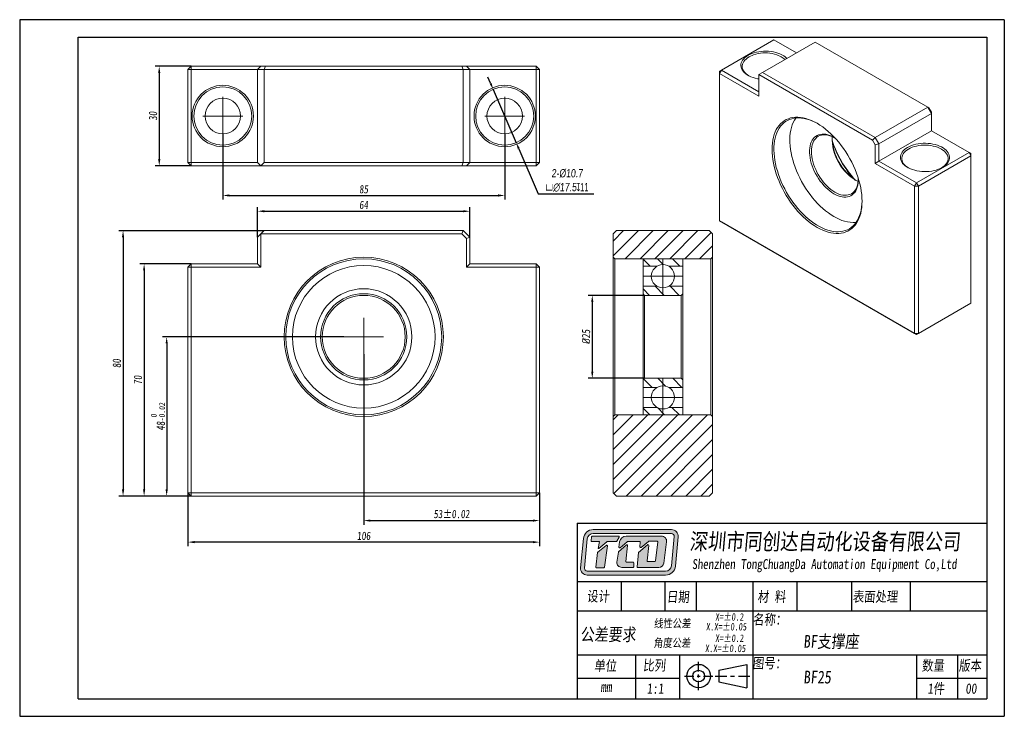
# Model space of a CAD drawing. Header units: millimetres. Extents: x 769 to 1066, y 138 to 348.
import ezdxf

# ---------------------------------------------------------------- set-up
doc = ezdxf.new("R2010")
doc.units = ezdxf.units.MM
doc.linetypes.add('CENTER2', pattern=[28.575, 19.05, -3.175, 3.175, -3.175])
doc.layers.get('0').update_dxf_attribs({"lineweight": 20})
for name, color, linetype, lineweight in [('中心线', 5, 'CENTER2', 13), ('外框', 7, 'Continuous', 25), ('文字', 3, 'Continuous', 18), ('标注', 1, 'Continuous', 13)]:
    doc.layers.add(name, color=color, linetype=linetype, lineweight=lineweight)
doc.styles.get("Standard").update_dxf_attribs({"font": 'SimSun.ttf', "width": 0.8, "oblique": 5})
doc.dimstyles.new('ISO-25', dxfattribs={"dimtxt": 2.5, "dimasz": 2, "dimexe": 1.25, "dimexo": 0, "dimtad": 1, "dimzin": 9, "dimdsep": 46, "dimtxsty": 'Standard', "dimcen": 2.5, "dimadec": 0, "dimazin": 2, "dimtfac": 1, "dimtix": 1, "dimtmove": 0, "dimatfit": 0, "dimfxl": 0, "dimarcsym": 0})
doc.dimstyles.new('ISO-25$3', dxfattribs={"dimtxt": 2.5, "dimasz": 2, "dimexe": 1.25, "dimexo": 0, "dimtad": 1, "dimtoh": 1, "dimzin": 9, "dimdsep": 46, "dimtxsty": 'Standard', "dimcen": 2.5, "dimadec": 0, "dimazin": 2, "dimtfac": 1, "dimtix": 1, "dimtmove": 0, "dimatfit": 0, "dimfxl": 0, "dimarcsym": 0})

# ---------------------------------------------------------------- blocks, each defined once
blk = doc.blocks.new('Y')
at = {"lineweight": 30}
for p, q in [((-4136.76, 2009.27), (-3862.74, 2009.27)), ((-4154.44, 2003.97), (-3857.44, 2003.97)), ((-4154.44, 2003.97), (-3857.44, 2003.97))]:
    blk.add_line(p, q, dxfattribs=at)
for points in [[(-3857.44, 2213.99), (-4154.44, 2213.99), (-4154.44, 2003.97)], [(-4136.76, 2009.27), (-4136.76, 2208.69), (-3862.74, 2208.69)]]:
    blk.add_lwpolyline(points, dxfattribs=at)
blk = doc.blocks.new('W')
at = {"lineweight": 30}
for p, q in [((-3857.44, 2213.99), (-3857.44, 2003.97)), ((-3857.44, 2213.99), (-3857.44, 2003.97)), ((-3862.74, 2208.69), (-3862.74, 2009.27))]:
    blk.add_line(p, q, dxfattribs=at)
blk.add_blockref('Y', (0, 0))
blk = doc.blocks.new('*D10')
at = {"layer": 'Defpoints', "color": 0, "transparency": 16777216}
for p in [(867.1, 251.95), (813.68, 203.95), (821.1, 203.95)]:
    blk.add_point(p, dxfattribs=at)
at = {"layer": '标注', "color": 0, "lineweight": -2, "transparency": 16777216}
for p, q in [((867.1, 251.95), (812.43, 251.95)), ((813.68, 249.95), (813.68, 205.95)), ((821.1, 203.95), (812.43, 203.95))]:
    blk.add_line(p, q, dxfattribs=at)
at = {"layer": '标注', "color": 0, "transparency": 16777216}
for points in [[(813.35, 249.95), (814.01, 249.95), (813.68, 251.95)], [(813.35, 205.95), (814.01, 205.95), (813.68, 203.95)]]:
    blk.add_solid(points, dxfattribs=at)
at = {"layer": '标注', "color": 0, "transparency": 16777216, "insert": (811.06, 227.95), "char_height": 2.5, "attachment_point": 5, "rotation": 90}
blk.add_mtext('48{\\H0.7x;\\S 0^ -0.02;}', dxfattribs=at)
blk = doc.blocks.new('*D11')
at = {"layer": 'Defpoints', "color": 0, "transparency": 16777216}
for p in [(821.1, 273.95), (806.88, 203.95), (821.1, 203.95)]:
    blk.add_point(p, dxfattribs=at)
at = {"layer": '标注', "color": 0, "lineweight": -2, "transparency": 16777216}
for p, q in [((821.1, 273.95), (805.63, 273.95)), ((806.88, 271.95), (806.88, 205.95)), ((821.1, 203.95), (805.63, 203.95))]:
    blk.add_line(p, q, dxfattribs=at)
at = {"layer": '标注', "color": 0, "transparency": 16777216}
for points in [[(806.55, 271.95), (807.21, 271.95), (806.88, 273.95)], [(806.55, 205.95), (807.21, 205.95), (806.88, 203.95)]]:
    blk.add_solid(points, dxfattribs=at)
at = {"layer": '标注', "color": 0, "transparency": 16777216, "insert": (805.01, 238.95), "char_height": 2.5, "attachment_point": 5, "rotation": 90}
blk.add_mtext('70', dxfattribs=at)
blk = doc.blocks.new('*D12')
at = {"layer": 'Defpoints', "color": 0, "transparency": 16777216}
for p in [(843.1, 283.95), (800.53, 203.95), (821.1, 203.95)]:
    blk.add_point(p, dxfattribs=at)
at = {"layer": '标注', "color": 0, "lineweight": -2, "transparency": 16777216}
for p, q in [((843.1, 283.95), (799.28, 283.95)), ((800.53, 281.95), (800.53, 205.95)), ((821.1, 203.95), (799.28, 203.95))]:
    blk.add_line(p, q, dxfattribs=at)
at = {"layer": '标注', "color": 0, "transparency": 16777216}
for points in [[(800.2, 281.95), (800.87, 281.95), (800.53, 283.95)], [(800.2, 205.95), (800.87, 205.95), (800.53, 203.95)]]:
    blk.add_solid(points, dxfattribs=at)
at = {"layer": '标注', "color": 0, "transparency": 16777216, "insert": (798.66, 243.95), "char_height": 2.5, "attachment_point": 5, "rotation": 90}
blk.add_mtext('80', dxfattribs=at)
blk = doc.blocks.new('*D13')
at = {"layer": 'Defpoints', "color": 0, "transparency": 16777216}
for p in [(873.1, 246.7), (926.1, 204.95), (926.1, 196.57)]:
    blk.add_point(p, dxfattribs=at)
at = {"layer": '标注', "color": 0, "lineweight": -2, "transparency": 16777216}
for p, q in [((873.1, 246.7), (873.1, 195.32)), ((926.1, 204.95), (926.1, 195.32)), ((875.1, 196.57), (924.1, 196.57))]:
    blk.add_line(p, q, dxfattribs=at)
at = {"layer": '标注', "color": 0, "transparency": 16777216}
for points in [[(875.1, 196.9), (875.1, 196.24), (873.1, 196.57)], [(924.1, 196.9), (924.1, 196.24), (926.1, 196.57)]]:
    blk.add_solid(points, dxfattribs=at)
at = {"layer": '标注', "color": 0, "transparency": 16777216, "insert": (899.6, 198.54), "char_height": 2.5, "attachment_point": 5}
blk.add_mtext('53%%P0.02', dxfattribs=at)
blk = doc.blocks.new('*D14')
at = {"layer": 'Defpoints', "color": 0, "transparency": 16777216}
for p in [(820.1, 204.95), (926.1, 204.95), (820.1, 190.08)]:
    blk.add_point(p, dxfattribs=at)
at = {"layer": '标注', "color": 0, "lineweight": -2, "transparency": 16777216}
for p, q in [((820.1, 204.95), (820.1, 188.83)), ((926.1, 204.95), (926.1, 188.83)), ((924.1, 190.08), (822.1, 190.08))]:
    blk.add_line(p, q, dxfattribs=at)
at = {"layer": '标注', "color": 0, "transparency": 16777216}
for points in [[(822.1, 190.41), (822.1, 189.75), (820.1, 190.08)], [(924.1, 190.41), (924.1, 189.75), (926.1, 190.08)]]:
    blk.add_solid(points, dxfattribs=at)
at = {"layer": '标注', "color": 0, "transparency": 16777216, "insert": (873.1, 191.95), "char_height": 2.5, "attachment_point": 5}
blk.add_mtext('106', dxfattribs=at)
blk = doc.blocks.new('*D15')
at = {"layer": 'Defpoints', "color": 0, "transparency": 16777216}
for p in [(905.1, 289.81), (841.1, 281.95), (905.1, 281.75)]:
    blk.add_point(p, dxfattribs=at)
at = {"layer": '标注', "color": 0, "lineweight": -2, "transparency": 16777216}
for p, q in [((841.1, 281.95), (841.1, 291.06)), ((905.1, 281.75), (905.1, 291.06)), ((843.1, 289.81), (903.1, 289.81))]:
    blk.add_line(p, q, dxfattribs=at)
at = {"layer": '标注', "color": 0, "transparency": 16777216}
for points in [[(843.1, 290.14), (843.1, 289.48), (841.1, 289.81)], [(903.1, 290.14), (903.1, 289.48), (905.1, 289.81)]]:
    blk.add_solid(points, dxfattribs=at)
at = {"layer": '标注', "color": 0, "transparency": 16777216, "insert": (873.1, 291.69), "char_height": 2.5, "attachment_point": 5}
blk.add_mtext('64', dxfattribs=at)
blk = doc.blocks.new('*D16')
at = {"layer": 'Defpoints', "color": 0, "transparency": 16777216}
for p in [(830.6, 313.25), (915.6, 313.25), (915.6, 294.56)]:
    blk.add_point(p, dxfattribs=at)
at = {"layer": '标注', "color": 0, "lineweight": -2, "transparency": 16777216}
for p, q in [((830.6, 313.25), (830.6, 293.31)), ((915.6, 313.25), (915.6, 293.31)), ((832.6, 294.56), (913.6, 294.56))]:
    blk.add_line(p, q, dxfattribs=at)
at = {"layer": '标注', "color": 0, "transparency": 16777216}
for points in [[(832.6, 294.89), (832.6, 294.22), (830.6, 294.56)], [(913.6, 294.89), (913.6, 294.22), (915.6, 294.56)]]:
    blk.add_solid(points, dxfattribs=at)
at = {"layer": '标注', "color": 0, "transparency": 16777216, "insert": (873.1, 296.43), "char_height": 2.5, "attachment_point": 5}
blk.add_mtext('85', dxfattribs=at)
blk = doc.blocks.new('*D17')
at = {"layer": 'Defpoints', "color": 0, "transparency": 16777216}
for p in [(821.1, 333.5), (811.44, 303.5), (821.1, 303.5)]:
    blk.add_point(p, dxfattribs=at)
at = {"layer": '标注', "color": 0, "lineweight": -2, "transparency": 16777216}
for p, q in [((821.1, 333.5), (810.19, 333.5)), ((811.44, 331.5), (811.44, 305.5)), ((821.1, 303.5), (810.19, 303.5))]:
    blk.add_line(p, q, dxfattribs=at)
at = {"layer": '标注', "color": 0, "transparency": 16777216}
for points in [[(811.11, 331.5), (811.77, 331.5), (811.44, 333.5)], [(811.11, 305.5), (811.77, 305.5), (811.44, 303.5)]]:
    blk.add_solid(points, dxfattribs=at)
at = {"layer": '标注', "color": 0, "transparency": 16777216, "insert": (809.56, 318.5), "char_height": 2.5, "attachment_point": 5, "rotation": 90}
blk.add_mtext('30', dxfattribs=at)
blk = doc.blocks.new('*D18')
at = {"layer": 'Defpoints', "color": 0, "transparency": 16777216}
for p in [(957.81, 264.45), (942.02, 239.45), (957.81, 239.45)]:
    blk.add_point(p, dxfattribs=at)
at = {"layer": '标注', "color": 0, "lineweight": -2, "transparency": 16777216}
for p, q in [((957.81, 264.45), (940.77, 264.45)), ((942.02, 262.45), (942.02, 241.45)), ((957.81, 239.45), (940.77, 239.45))]:
    blk.add_line(p, q, dxfattribs=at)
at = {"layer": '标注', "color": 0, "transparency": 16777216}
for points in [[(941.68, 262.45), (942.35, 262.45), (942.02, 264.45)], [(941.68, 241.45), (942.35, 241.45), (942.02, 239.45)]]:
    blk.add_solid(points, dxfattribs=at)
at = {"layer": '标注', "color": 0, "transparency": 16777216, "insert": (940.14, 251.95), "char_height": 2.5, "attachment_point": 5, "rotation": 90}
blk.add_mtext('{\\fISOCPEUR|b0|i0|c0|p34;%%C}25', dxfattribs=at)
blk = doc.blocks.new('*D19')
at = {"layer": 'Defpoints', "color": 0, "transparency": 16777216}
for p in [(912.14, 326.54), (919.07, 310.47)]:
    blk.add_point(p, dxfattribs=at)
at = {"layer": '标注', "color": 0, "lineweight": -2, "transparency": 16777216}
for p, q in [((911.35, 328.37), (910.55, 330.21)), ((912.14, 326.54), (919.07, 310.47)), ((919.86, 308.63), (925.73, 295.03)), ((925.73, 295.03), (942.46, 295.03))]:
    blk.add_line(p, q, dxfattribs=at)
at = {"layer": '标注', "color": 0, "transparency": 16777216}
for points in [[(911.65, 328.51), (911.04, 328.24), (912.14, 326.54)], [(920.17, 308.77), (919.56, 308.5), (919.07, 310.47)]]:
    blk.add_solid(points, dxfattribs=at)
at = {"layer": '标注', "color": 0, "transparency": 16777216, "insert": (934.41, 299.09), "char_height": 2.5, "attachment_point": 5}
blk.add_mtext('{\\fGulim|b0|i0|c129|p34;2-%%C10.7\\P\\fGDT|b0|i0|c0|p2;\\Q0;\\W0.67;v\\fGulim|b0|i0|c129|p34;\\Q5;\\W0.8;∅17.5\\fGDT|b0|i0|c0|p2;\\Q0;\\W0.67;x11}', dxfattribs=at)
blk = doc.blocks.new('U8')
at = {"color": 7, "linetype": 'Continuous', "lineweight": 15}
for p, q in [((1324.87, 279.33), (1305.07, 267.9)), ((1340.42, 278.52), (1320.62, 267.09)), ((1333.35, 274.44), (1324.87, 279.33)), ((1382.85, 254.03), (1340.42, 278.52)), ((1304.36, 266.68), (1305.07, 267.9)), ((1305.07, 267.9), (1304.36, 267.5)), ((1304.36, 266.68), (1304.36, 267.5)), ((1305.07, 267.9), (1319.21, 259.74)), ((1304.36, 266.68), (1304.36, 211.15)), ((1319.21, 258.11), (1304.36, 266.68)), ((1319.21, 266.27), (1320.62, 267.09)), ((1319.21, 266.27), (1319.21, 258.11)), ((1362.05, 241.54), (1319.21, 266.27)), ((1320.62, 267.09), (1363.05, 242.6)), ((1363.05, 242.6), (1382.85, 254.03)), ((1384.26, 251.58), (1382.85, 254.03)), ((1383.26, 253.79), (1382.85, 254.03)), ((1383.26, 253.79), (1384.26, 252.05)), ((1384.26, 251.58), (1364.46, 240.15)), ((1384.26, 252.05), (1384.26, 251.58)), ((1384.26, 245.04), (1384.26, 251.58)), ((1384.26, 245.04), (1364.46, 233.61)), ((1398.41, 236.88), (1384.26, 245.04)), ((1363.05, 242.6), (1362.05, 241.54)), ((1363.05, 239.81), (1362.05, 241.54)), ((1363.05, 242.6), (1364.46, 240.15)), ((1364.46, 240.15), (1363.05, 239.81)), ((1363.05, 232.8), (1363.05, 239.81)), ((1364.46, 240.15), (1364.46, 233.61)), ((1378.61, 225.45), (1398.41, 236.88)), ((1399.11, 235.66), (1379.31, 224.23)), ((1399.11, 235.66), (1398.41, 236.88)), ((1399.11, 236.47), (1398.41, 236.88)), ((1399.11, 236.47), (1399.11, 235.66)), ((1399.11, 180.13), (1399.11, 235.66)), ((1364.46, 233.61), (1363.05, 232.8)), ((1377.9, 224.23), (1363.05, 232.8)), ((1364.46, 233.61), (1378.61, 225.45)), ((1378.61, 225.45), (1377.9, 224.23)), ((1377.9, 168.7), (1377.9, 224.23)), ((1379.31, 224.23), (1377.9, 224.23)), ((1379.31, 224.23), (1378.61, 225.45)), ((1379.31, 224.23), (1379.31, 168.7)), ((1304.36, 211.15), (1377.9, 168.7)), ((1304.36, 211.15), (1305.07, 210.75)), ((1378.61, 168.29), (1305.07, 210.75)), ((1398.41, 179.72), (1378.61, 168.29)), ((1379.31, 168.7), (1399.11, 180.13)), ((1398.41, 179.72), (1399.11, 180.13)), ((1379.31, 168.7), (1377.9, 168.7)), ((1378.61, 168.29), (1377.9, 168.7)), ((1378.61, 168.29), (1379.31, 168.7))]:
    blk.add_line(p, q, dxfattribs=at)
at = {"color": 7, "linetype": 'Continuous', "lineweight": 15, "flags": 128}
for points in [[(1315.14, 273.52), (1315.84, 273.88), (1316.59, 274.2), (1317.4, 274.47), (1318.25, 274.7), (1319.14, 274.87), (1320.05, 275), (1320.98, 275.06), (1321.92, 275.08), (1322.85, 275.04), (1323.78, 274.94), (1324.68, 274.79), (1325.55, 274.59), (1326.38, 274.34), (1327.16, 274.04), (1327.89, 273.7), (1328.55, 273.32), (1329.14, 272.9), (1329.66, 272.45), (1329.75, 272.36)], [(1319.21, 264.6), (1318.69, 264.69), (1317.82, 264.89), (1316.99, 265.14), (1316.21, 265.44), (1315.48, 265.78), (1314.82, 266.16), (1314.23, 266.58), (1313.71, 267.03), (1313.28, 267.51), (1312.93, 268.01), (1312.67, 268.53), (1312.51, 269.07), (1312.44, 269.61), (1312.46, 270.15), (1312.58, 270.68), (1312.79, 271.21), (1313.09, 271.72), (1313.49, 272.21), (1313.96, 272.68), (1314.52, 273.11), (1315.14, 273.52)], [(1315.5, 272.9), (1314.88, 272.51), (1314.35, 272.08), (1313.89, 271.63), (1313.52, 271.14), (1313.23, 270.64), (1313.04, 270.12), (1312.95, 269.6), (1312.95, 269.07), (1313.04, 268.54), (1313.23, 268.02), (1313.52, 267.52), (1313.89, 267.04), (1314.35, 266.58), (1314.88, 266.15), (1315.32, 265.86)], [(1341.13, 247.9), (1342.2, 247.25), (1343.26, 246.52), (1344.31, 245.72), (1345.35, 244.85), (1346.37, 243.92), (1347.38, 242.92), (1348.36, 241.87), (1349.31, 240.76), (1350.22, 239.6), (1351.11, 238.4), (1351.95, 237.16), (1352.75, 235.88), (1353.5, 234.58), (1354.21, 233.25), (1354.86, 231.9), (1355.46, 230.53), (1356, 229.16), (1356.49, 227.78), (1356.91, 226.41), (1357.27, 225.04), (1357.57, 223.69), (1357.8, 222.35), (1357.97, 221.04), (1358.07, 219.76), (1358.1, 218.51), (1358.07, 217.3), (1357.97, 216.13), (1357.8, 215.01), (1357.57, 213.94), (1357.27, 212.93), (1356.91, 211.98), (1356.49, 211.1), (1356, 210.28), (1355.46, 209.53), (1354.86, 208.86), (1354.21, 208.26), (1353.5, 207.75), (1352.75, 207.31), (1351.95, 206.96), (1351.11, 206.69), (1350.22, 206.51), (1349.31, 206.41), (1348.36, 206.4), (1347.38, 206.48), (1346.37, 206.64), (1345.35, 206.89), (1344.31, 207.22), (1343.26, 207.63), (1342.2, 208.13), (1341.13, 208.71), (1340.06, 209.36), (1339, 210.09), (1337.95, 210.89), (1336.91, 211.76), (1335.89, 212.69), (1334.88, 213.69), (1333.9, 214.74), (1332.95, 215.85), (1332.04, 217.01), (1331.15, 218.21), (1330.31, 219.45), (1329.51, 220.73), (1328.76, 222.03), (1328.05, 223.36), (1327.4, 224.71), (1326.8, 226.08), (1326.26, 227.45), (1325.77, 228.83), (1325.35, 230.2), (1324.99, 231.57), (1324.69, 232.92), (1324.46, 234.26), (1324.29, 235.57), (1324.19, 236.85), (1324.16, 238.1), (1324.19, 239.31), (1324.29, 240.48), (1324.46, 241.6), (1324.69, 242.67), (1324.99, 243.68), (1325.35, 244.63), (1325.77, 245.51), (1326.26, 246.33), (1326.8, 247.08), (1327.4, 247.75), (1328.05, 248.35), (1328.76, 248.86), (1329.51, 249.3), (1330.31, 249.65), (1331.15, 249.92), (1332.04, 250.1), (1332.95, 250.2), (1333.9, 250.21), (1334.88, 250.13), (1335.89, 249.97), (1336.91, 249.72), (1337.95, 249.39), (1339, 248.98), (1340.06, 248.48), (1341.13, 247.9)], [(1341.31, 247.8), (1340.43, 248.27), (1339.38, 248.76), (1338.34, 249.17), (1337.31, 249.49), (1336.3, 249.73), (1335.31, 249.89), (1334.34, 249.96), (1333.4, 249.94), (1332.5, 249.84), (1331.63, 249.65), (1330.8, 249.37), (1330.02, 249.02), (1329.28, 248.58), (1328.59, 248.05), (1327.95, 247.45), (1327.36, 246.78), (1326.84, 246.03), (1326.37, 245.21), (1325.96, 244.32), (1325.62, 243.37), (1325.33, 242.36), (1325.12, 241.29), (1324.97, 240.17), (1324.89, 239), (1324.87, 237.8), (1324.92, 236.55), (1325.04, 235.27), (1325.22, 233.97), (1325.47, 232.64), (1325.78, 231.3), (1326.16, 229.94), (1326.59, 228.58), (1327.09, 227.22), (1327.65, 225.87), (1328.26, 224.52), (1328.93, 223.19), (1329.64, 221.89), (1330.4, 220.6), (1331.21, 219.36), (1332.06, 218.14), (1332.95, 216.97), (1333.87, 215.85), (1334.82, 214.78), (1335.8, 213.76), (1336.8, 212.8), (1337.82, 211.91), (1338.86, 211.08), (1339.9, 210.32), (1340.96, 209.63), (1342.01, 209.03), (1343.06, 208.5), (1344.11, 208.05), (1345.14, 207.68), (1346.17, 207.39), (1347.17, 207.2), (1348.15, 207.08), (1349.1, 207.06), (1350.02, 207.12), (1350.91, 207.26), (1351.76, 207.5), (1352.56, 207.81), (1353.33, 208.21), (1354.04, 208.69), (1354.71, 209.25), (1355.32, 209.89), (1355.87, 210.61), (1356.37, 211.39), (1356.81, 212.25), (1357.19, 213.17), (1357.5, 214.15), (1357.75, 215.19), (1357.93, 216.28), (1358.05, 217.43), (1358.1, 218.61), (1358.1, 218.71)], [(1333.13, 249.92), (1333.1, 249.88), (1332.61, 249.09), (1332.17, 248.24), (1331.79, 247.32), (1331.48, 246.34), (1331.23, 245.3), (1331.05, 244.2), (1330.93, 243.06), (1330.88, 241.87), (1330.9, 240.65), (1330.98, 239.39), (1331.13, 238.09), (1331.35, 236.78), (1331.63, 235.44), (1331.97, 234.09), (1332.38, 232.73), (1332.85, 231.37), (1333.37, 230.01), (1333.96, 228.66), (1334.6, 227.32), (1335.29, 226.01), (1336.03, 224.71), (1336.81, 223.45), (1337.64, 222.21), (1338.51, 221.02), (1339.41, 219.87), (1340.35, 218.78), (1341.32, 217.73), (1342.31, 216.74), (1343.32, 215.81), (1344.35, 214.95), (1345.39, 214.16), (1346.44, 213.44), (1347.49, 212.79)], [(1347.49, 221.36), (1346.71, 221.85), (1345.94, 222.41), (1345.18, 223.04), (1344.43, 223.74), (1343.71, 224.49), (1343.01, 225.3), (1342.35, 226.16), (1341.72, 227.05), (1341.13, 227.99), (1340.59, 228.95), (1340.1, 229.93), (1339.67, 230.93), (1339.29, 231.94), (1338.96, 232.94), (1338.7, 233.94), (1338.51, 234.93), (1338.38, 235.89), (1338.31, 236.83), (1338.31, 237.73), (1338.38, 238.59), (1338.51, 239.4), (1338.7, 240.16), (1338.96, 240.86), (1339.29, 241.5), (1339.67, 242.06), (1340.1, 242.56), (1340.59, 242.98), (1341.13, 243.31), (1341.72, 243.57), (1342.35, 243.74), (1343.01, 243.83), (1343.71, 243.84), (1344.43, 243.76), (1345.18, 243.59), (1345.94, 243.34), (1346.71, 243.01), (1347.49, 242.59), (1347.94, 242.32)], [(1347.67, 242.49), (1347.08, 242.8), (1346.31, 243.12), (1345.56, 243.36), (1344.82, 243.52), (1344.11, 243.59), (1343.43, 243.57), (1342.78, 243.47), (1342.17, 243.28), (1341.6, 243.01), (1341.08, 242.65), (1340.61, 242.22), (1340.19, 241.71), (1339.84, 241.12), (1339.54, 240.47), (1339.31, 239.75), (1339.14, 238.98), (1339.04, 238.16), (1339.01, 237.29), (1339.04, 236.38), (1339.14, 235.44), (1339.31, 234.47), (1339.54, 233.49), (1339.84, 232.49), (1340.19, 231.5), (1340.61, 230.51), (1341.08, 229.53), (1341.6, 228.57), (1342.17, 227.64), (1342.78, 226.75), (1343.43, 225.89), (1344.11, 225.09), (1344.82, 224.34), (1345.56, 223.64), (1346.31, 223.02), (1347.08, 222.46), (1347.85, 221.98)], [(1375.25, 238.82), (1375.94, 239.18), (1376.7, 239.5), (1377.51, 239.78), (1378.36, 240), (1379.24, 240.18), (1380.16, 240.3), (1381.09, 240.37), (1382.02, 240.38), (1382.96, 240.34), (1383.88, 240.24), (1384.78, 240.1), (1385.65, 239.9), (1386.48, 239.64), (1387.26, 239.35), (1387.99, 239.01), (1388.65, 238.62), (1389.24, 238.2), (1389.76, 237.75), (1390.19, 237.27), (1390.54, 236.77), (1390.8, 236.25), (1390.96, 235.72), (1391.04, 235.18), (1391.01, 234.64), (1390.89, 234.1), (1390.68, 233.57), (1390.38, 233.06), (1389.99, 232.57), (1389.51, 232.1), (1388.96, 231.67), (1388.33, 231.27), (1387.63, 230.9), (1386.88, 230.58), (1386.07, 230.31), (1385.22, 230.08), (1384.33, 229.91), (1383.42, 229.79), (1382.49, 229.72), (1381.55, 229.7), (1380.62, 229.75), (1379.7, 229.84), (1378.8, 229.99), (1377.93, 230.19), (1377.1, 230.44), (1376.31, 230.74), (1375.59, 231.08), (1374.92, 231.46), (1374.33, 231.88), (1373.82, 232.33), (1373.38, 232.81), (1373.04, 233.32), (1372.78, 233.84), (1372.61, 234.37), (1372.54, 234.91), (1372.57, 235.45), (1372.68, 235.99), (1372.9, 236.51), (1373.2, 237.02), (1373.59, 237.52), (1374.07, 237.98), (1374.62, 238.42), (1375.25, 238.82)], [(1375.6, 238.21), (1374.99, 237.81), (1374.45, 237.39), (1373.99, 236.93), (1373.62, 236.45), (1373.34, 235.94), (1373.15, 235.43), (1373.05, 234.9), (1373.05, 234.37), (1373.15, 233.84), (1373.34, 233.33), (1373.62, 232.82), (1373.99, 232.34), (1374.45, 231.88), (1374.99, 231.46), (1375.43, 231.17)], [(1388.15, 231.17), (1388.59, 231.46), (1389.13, 231.88), (1389.58, 232.34), (1389.96, 232.82), (1390.24, 233.33), (1390.43, 233.84), (1390.53, 234.37), (1390.53, 234.9), (1390.43, 235.43), (1390.24, 235.94), (1389.96, 236.45), (1389.58, 236.93), (1389.13, 237.39), (1388.59, 237.81), (1387.98, 238.21), (1387.3, 238.56), (1386.55, 238.87), (1385.76, 239.14), (1384.92, 239.35), (1384.05, 239.51), (1383.16, 239.62), (1382.25, 239.68), (1381.33, 239.68), (1380.42, 239.62), (1379.52, 239.51), (1378.65, 239.35), (1377.82, 239.14), (1377.02, 238.87), (1376.28, 238.56), (1375.6, 238.21)], [(1356.68, 227.19), (1356.68, 227.13), (1356.68, 226.23), (1356.61, 225.37), (1356.48, 224.55), (1356.28, 223.8), (1356.02, 223.1), (1355.7, 222.46), (1355.32, 221.89), (1354.88, 221.4), (1354.39, 220.98), (1353.85, 220.64), (1353.27, 220.39), (1352.64, 220.21), (1351.98, 220.12), (1351.28, 220.12), (1350.56, 220.2), (1349.81, 220.37), (1349.05, 220.62), (1348.27, 220.95), (1347.49, 221.36)], [(1347.85, 221.98), (1348.62, 221.57), (1349.38, 221.24), (1350.14, 221), (1350.87, 220.85), (1351.58, 220.78), (1352.27, 220.79), (1352.92, 220.9), (1353.53, 221.08), (1354.1, 221.36), (1354.62, 221.71), (1355.09, 222.15), (1355.5, 222.66), (1355.86, 223.24), (1356.15, 223.9), (1356.39, 224.61), (1356.55, 225.39), (1356.65, 226.21), (1356.68, 226.88)]]:
    blk.add_lwpolyline(points, dxfattribs=at)
at = {"color": 7, "linetype": 'Continuous', "lineweight": 15}
for centre, radius, start, end in [((1321.6, 261.81), 12.66, 53.5431, 118.8133), ((1366.78, 243.11), 20.02, 183.247, 236.7476), ((1385.32, 253.82), 40.4, 197.5068, 222.4878), ((1384.52, 253.35), 39.59, 197.7653, 222.2293), ((1365.21, 242.2), 18.37, 177.8183, 242.1763), ((1355.13, 224.69), 14.14, 237.3096, 272.9044)]:
    blk.add_arc(centre, radius, start, end, dxfattribs=at)

msp = doc.modelspace()

# ---------------------------------------------------------------- hatches: boundary and pattern name
h = msp.add_hatch()
h.set_pattern_fill('ANSI31', color=2)
h.set_pattern_definition([(45, (-293.6897, 17.6772), (-2.245064, 2.245064), [])])
h.paths.add_polyline_path([(977.808, 275.455), (978.308, 275.955), (978.308, 282.955), (977.308, 283.955), (949.308, 283.955), (948.308, 282.955), (948.308, 275.955), (948.808, 275.455), (957.308, 275.455)])
h.paths.add_polyline_path([(957.308, 228.455), (948.808, 228.455), (948.308, 227.955), (948.308, 204.955), (949.308, 203.955), (977.308, 203.955), (978.308, 204.955), (978.308, 227.955), (977.808, 228.455)])
h = msp.add_hatch()
h.set_pattern_fill('ANSI31', color=2, angle=90)
h.set_pattern_definition([(135, (-293.6897, 17.6772), (-2.245064, -2.245064), [])])
h.paths.add_polyline_path([(963.308, 275.455), (957.308, 275.455), (957.308, 273.205), (961.505, 273.205, -0.1361061), (963.308, 273.705)])
h.paths.add_polyline_path([(969.308, 275.455), (963.308, 275.455), (963.308, 273.705, -0.1361061), (965.111, 273.205), (969.308, 273.205)])
h.paths.add_polyline_path([(969.308, 267.205), (965.111, 267.205, -0.1361061), (963.308, 266.705), (963.308, 264.455), (968.808, 264.455), (969.308, 264.955)])
h.paths.add_polyline_path([(963.308, 266.705, -0.1361061), (961.505, 267.205), (957.308, 267.205), (957.308, 264.955), (957.808, 264.455), (963.308, 264.455)])
h.paths.add_polyline_path([(969.308, 238.955), (968.808, 239.455), (963.308, 239.455), (963.308, 237.205, -0.1361061), (965.111, 236.705), (969.308, 236.705)])
h.paths.add_polyline_path([(963.308, 239.455), (957.808, 239.455), (957.308, 238.955), (957.308, 236.705), (961.505, 236.705, -0.1361061), (963.308, 237.205)])
h.paths.add_polyline_path([(963.308, 230.205, -0.1361061), (961.505, 230.705), (957.308, 230.705), (957.308, 228.455), (963.308, 228.455)])
h.paths.add_polyline_path([(969.308, 230.705), (965.111, 230.705, -0.1361061), (963.308, 230.205), (963.308, 228.455), (969.308, 228.455)])
at = {"layer": '文字'}
h = msp.add_hatch(color=256, dxfattribs=at)
h.dxf.hatch_style = 1
h.paths.add_polyline_path([(965.908, 193.855), (942.306, 193.855, 0.3871904), (939.324, 191.139), (938.5, 182.315, 0.4417631), (940.488, 180.133), (964.103, 180.133, 0.3876272), (967.085, 182.853), (967.895, 191.676, 0.4413093)])
h.paths.add_polyline_path([(965.908, 192.657, -0.4413093), (966.703, 191.786), (965.892, 182.963, -0.3876272), (964.103, 181.331), (940.488, 181.331, -0.4417631), (939.693, 182.203), (940.517, 191.028, -0.3871904), (942.306, 192.657)], flags=16)
h.paths.add_polyline_path([(949.937, 191.888, -0.5692565), (950.113, 191.594), (949.444, 190.36, -0.2751589), (949.269, 190.256), (946.578, 190.256, 0.1785487), (946.448, 190.208), (944.006, 188.123), (943.834, 188.123), (944.224, 190.258), (941.854, 190.258, -0.4551699), (941.656, 190.485), (941.824, 191.696, -0.3736999), (942.021, 191.869)], flags=0)
h.paths.add_polyline_path([(946.242, 189.104, -0.6728841), (946.562, 188.92), (945.698, 182.518, -0.3754282), (945.5, 182.345), (943.316, 182.345, -0.4451596), (943.118, 182.565), (943.577, 186.94, -0.2032664), (943.652, 187.076)], flags=0)
h.paths.add_polyline_path([(952.233, 191.889), (962.917, 191.889, -0.4535474), (964.401, 190.195), (963.545, 183.764, -0.3759441), (962.061, 182.465), (955.725, 182.465, -0.443757), (955.527, 182.684), (955.954, 186.949), (958.696, 189.278, -0.6781546), (959.023, 189.104), (958.516, 184.459, 0.4464345), (958.715, 184.238), (960.834, 184.238, 0.3783283), (961.032, 184.413), (961.744, 190.12, 0.4510331), (961.546, 190.344), (959.052, 190.344, 0.1736567), (958.925, 190.299), (956.709, 188.478, -0.6630003), (956.384, 188.649), (956.498, 190.022, 0.4388203), (956.299, 190.238), (952.668, 190.238, 0.1753949), (952.541, 190.192), (950.38, 188.392, -0.6807563), (950.054, 188.571), (950.252, 190.143, -0.3779258)], flags=0)
h.paths.add_polyline_path([(949.94, 187.146), (952.353, 189.266, -0.6841835), (952.683, 189.095), (952.159, 184.272, 0.4462884), (952.358, 184.051), (954.294, 184.051, -0.4142136), (954.494, 183.852), (954.494, 182.665, -0.4142136), (954.294, 182.465), (950.908, 182.465, -0.4294817), (949.413, 184.04), (949.875, 187.026, -0.1758286)], flags=0)
h.paths.add_polyline_path([(950.113, 191.594, 0.5692565), (949.937, 191.888), (942.021, 191.869, 0.3736999), (941.824, 191.696), (941.656, 190.485, 0.4551699), (941.854, 190.258), (944.224, 190.258), (943.834, 188.123), (944.006, 188.123), (946.448, 190.208, -0.1785487), (946.578, 190.256), (949.269, 190.256, 0.2751589), (949.444, 190.36)], flags=0)
h.paths.add_polyline_path([(946.562, 188.92, 0.6728841), (946.242, 189.104), (943.652, 187.076, 0.2032664), (943.577, 186.94), (943.118, 182.565, 0.4451596), (943.316, 182.345), (945.5, 182.345, 0.3754282), (945.698, 182.518)], flags=0)
h.paths.add_polyline_path([(952.683, 189.095, 0.6841835), (952.353, 189.266), (949.94, 187.146, 0.1758286), (949.875, 187.026), (949.413, 184.04, 0.4294817), (950.908, 182.465), (954.294, 182.465, 0.4142136), (954.494, 182.665), (954.494, 183.852, 0.4142136), (954.294, 184.051), (952.358, 184.051, -0.4462884), (952.159, 184.272)], flags=0)
h.paths.add_polyline_path([(962.917, 191.889), (952.233, 191.889, 0.3779258), (950.252, 190.143), (950.054, 188.571, 0.6807563), (950.38, 188.392), (952.541, 190.192, -0.1753949), (952.668, 190.238), (956.299, 190.238, -0.4388203), (956.498, 190.022), (956.384, 188.649, 0.6630003), (956.709, 188.478), (958.925, 190.299, -0.1736567), (959.052, 190.344), (961.546, 190.344, -0.4510331), (961.744, 190.12), (961.032, 184.413, -0.3783283), (960.834, 184.238), (958.715, 184.238, -0.4464345), (958.516, 184.459), (959.023, 189.104, 0.6781546), (958.696, 189.278), (955.954, 186.949), (955.527, 182.684, 0.443757), (955.725, 182.465), (962.061, 182.465, 0.3759441), (963.545, 183.764), (964.401, 190.195, 0.4535474)], flags=0)
h = msp.add_hatch(color=256, dxfattribs=at)
h.dxf.hatch_style = 1
h.paths.add_polyline_path([(950.113, 191.594, 0.5692565), (949.937, 191.888), (942.021, 191.869, 0.3736999), (941.824, 191.696), (941.656, 190.485, 0.4551699), (941.854, 190.258), (944.224, 190.258), (943.834, 188.123), (944.006, 188.123), (946.448, 190.208, -0.1785487), (946.578, 190.256), (949.269, 190.256, 0.2751589), (949.444, 190.36)])
h.paths.add_polyline_path([(946.562, 188.92, 0.6728841), (946.242, 189.104), (943.652, 187.076, 0.2032664), (943.577, 186.94), (943.118, 182.565, 0.4451596), (943.316, 182.345), (945.5, 182.345, 0.3754282), (945.698, 182.518)])
h.paths.add_polyline_path([(952.683, 189.095, 0.6841835), (952.353, 189.266), (949.94, 187.146, 0.1758286), (949.875, 187.026), (949.413, 184.04, 0.4294817), (950.908, 182.465), (954.294, 182.465, 0.4142136), (954.494, 182.665), (954.494, 183.852, 0.4142136), (954.294, 184.051), (952.358, 184.051, -0.4462884), (952.159, 184.272)])
h.paths.add_polyline_path([(962.917, 191.889), (952.233, 191.889, 0.3779258), (950.252, 190.143), (950.054, 188.571, 0.6807563), (950.38, 188.392), (952.541, 190.192, -0.1753949), (952.668, 190.238), (956.299, 190.238, -0.4388203), (956.498, 190.022), (956.384, 188.649, 0.6630003), (956.709, 188.478), (958.925, 190.299, -0.1736567), (959.052, 190.344), (961.546, 190.344, -0.4510331), (961.744, 190.12), (961.032, 184.413, -0.3783283), (960.834, 184.238), (958.715, 184.238, -0.4464345), (958.516, 184.459), (959.023, 189.104, 0.6781546), (958.696, 189.278), (955.954, 186.949), (955.527, 182.684, 0.443757), (955.725, 182.465), (962.061, 182.465, 0.3759441), (963.545, 183.764), (964.401, 190.195, 0.4535474)])

# ---------------------------------------------------------------- linework, layer by layer
at = {"color": 7, "linetype": 'Continuous', "lineweight": 15}
for p, q in [((820.104, 332.504), (821.104, 333.504)), ((821.104, 332.504), (821.104, 333.504)), ((821.104, 333.504), (842.104, 333.504)), ((841.104, 332.504), (842.104, 333.504)), ((842.104, 333.504), (843.518, 333.504)), ((843.104, 332.504), (843.518, 333.504)), ((843.518, 333.504), (902.69, 333.504)), ((902.69, 333.504), (903.104, 332.504)), ((902.69, 333.504), (904.104, 333.504)), ((904.104, 333.504), (905.104, 332.504)), ((904.104, 333.504), (925.104, 333.504)), ((925.104, 333.504), (925.104, 332.504)), ((925.104, 333.504), (926.104, 332.504)), ((821.104, 332.504), (820.104, 332.504)), ((820.104, 304.504), (820.104, 332.504)), ((821.104, 332.504), (821.104, 304.504)), ((841.104, 332.504), (821.104, 332.504)), ((843.104, 332.504), (841.104, 332.504)), ((841.104, 304.504), (841.104, 332.504)), ((903.104, 332.504), (843.104, 332.504)), ((843.104, 332.504), (843.104, 304.504)), ((905.104, 332.504), (903.104, 332.504)), ((903.104, 304.504), (903.104, 332.504)), ((905.104, 332.504), (905.104, 304.504)), ((925.104, 332.504), (905.104, 332.504)), ((925.104, 304.504), (925.104, 332.504)), ((926.104, 332.504), (925.104, 332.504)), ((926.104, 332.504), (926.104, 304.504)), ((821.104, 303.504), (820.104, 304.504)), ((821.104, 304.504), (820.104, 304.504)), ((821.104, 304.504), (841.104, 304.504)), ((821.104, 303.504), (821.104, 304.504)), ((842.104, 303.504), (821.104, 303.504)), ((841.104, 304.504), (842.104, 303.504)), ((842.104, 303.504), (843.104, 304.504)), ((902.69, 303.504), (842.104, 303.504)), ((843.104, 304.504), (903.104, 304.504)), ((903.104, 304.504), (902.69, 303.504)), ((904.104, 303.504), (902.69, 303.504)), ((903.104, 304.504), (905.104, 304.504)), ((905.104, 304.504), (904.104, 303.504)), ((925.104, 303.504), (904.104, 303.504)), ((905.104, 304.504), (925.104, 304.504)), ((925.104, 304.504), (925.104, 303.504)), ((926.104, 304.504), (925.104, 303.504)), ((926.104, 304.504), (925.104, 304.504)), ((841.104, 281.955), (842.104, 282.955)), ((842.104, 282.955), (843.104, 283.955)), ((842.104, 282.955), (842.104, 272.955)), ((902.69, 282.955), (842.104, 282.955)), ((843.104, 283.955), (903.104, 283.955)), ((903.104, 283.955), (902.69, 282.955)), ((904.104, 281.541), (902.69, 282.955)), ((903.104, 283.955), (905.104, 281.955)), ((949.308, 283.955), (948.308, 282.955)), ((948.308, 275.955), (948.308, 282.955)), ((949.308, 283.955), (977.308, 283.955)), ((978.308, 282.955), (977.308, 283.955)), ((978.308, 282.955), (978.308, 275.955)), ((841.104, 273.955), (841.104, 281.955)), ((905.104, 281.955), (904.104, 281.541)), ((904.104, 272.955), (904.104, 281.541)), ((905.104, 281.955), (905.104, 273.955)), ((821.104, 273.955), (820.104, 272.955)), ((821.104, 272.955), (821.104, 273.955)), ((821.104, 273.955), (841.104, 273.955)), ((842.104, 272.955), (841.104, 273.955)), ((905.104, 273.955), (904.104, 272.955)), ((905.104, 273.955), (925.104, 273.955)), ((925.104, 273.955), (925.104, 272.955)), ((926.104, 272.955), (925.104, 273.955)), ((948.308, 275.955), (948.808, 275.455)), ((948.308, 227.955), (948.308, 275.955)), ((957.308, 275.455), (948.808, 275.455)), ((948.808, 275.455), (948.808, 228.455)), ((977.808, 275.455), (957.308, 275.455)), ((957.308, 275.455), (957.308, 264.955)), ((969.308, 264.955), (969.308, 275.455)), ((977.808, 275.455), (978.308, 275.955)), ((977.808, 228.455), (977.808, 275.455)), ((978.308, 275.955), (978.308, 227.955)), ((820.104, 204.955), (820.104, 272.955)), ((821.104, 272.955), (820.104, 272.955)), ((821.104, 272.955), (821.104, 204.955)), ((842.104, 272.955), (821.104, 272.955)), ((925.104, 272.955), (904.104, 272.955)), ((925.104, 204.955), (925.104, 272.955)), ((926.104, 272.955), (925.104, 272.955)), ((926.104, 272.955), (926.104, 204.955)), ((957.308, 264.955), (957.808, 264.455)), ((957.308, 238.955), (957.308, 264.955)), ((968.808, 264.455), (957.808, 264.455)), ((957.808, 264.455), (957.808, 239.455)), ((968.808, 264.455), (969.308, 264.955)), ((968.808, 239.455), (968.808, 264.455)), ((969.308, 264.955), (969.308, 238.955)), ((957.808, 239.455), (957.308, 238.955)), ((957.308, 238.955), (957.308, 228.455)), ((957.808, 239.455), (968.808, 239.455)), ((969.308, 238.955), (968.808, 239.455)), ((969.308, 228.455), (969.308, 238.955)), ((948.808, 228.455), (948.308, 227.955)), ((948.308, 204.955), (948.308, 227.955)), ((948.808, 228.455), (957.308, 228.455)), ((957.308, 228.455), (977.808, 228.455)), ((978.308, 227.955), (977.808, 228.455)), ((978.308, 227.955), (978.308, 204.955)), ((820.104, 204.955), (821.104, 203.955)), ((821.104, 204.955), (820.104, 204.955)), ((821.104, 204.955), (821.104, 203.955)), ((821.104, 204.955), (925.104, 204.955)), ((926.104, 204.955), (925.104, 204.955)), ((925.104, 203.955), (925.104, 204.955)), ((925.104, 203.955), (926.104, 204.955)), ((948.308, 204.955), (949.308, 203.955)), ((977.308, 203.955), (978.308, 204.955)), ((925.104, 203.955), (821.104, 203.955)), ((949.308, 203.955), (977.308, 203.955))]:
    msp.add_line(p, q, dxfattribs=at)
for p, q in [((957.308, 273.205), (961.505, 273.205)), ((965.111, 273.205), (969.308, 273.205)), ((957.308, 267.205), (961.505, 267.205)), ((965.111, 267.205), (969.308, 267.205)), ((957.308, 236.705), (961.505, 236.705)), ((965.111, 236.705), (969.308, 236.705)), ((957.308, 230.705), (961.505, 230.705)), ((965.111, 230.705), (969.308, 230.705))]:
    msp.add_line(p, q)
for centre, radius in [((830.604, 318.504), 9.25), ((830.604, 318.504), 8.75), ((915.604, 318.504), 9.25), ((915.604, 318.504), 8.75), ((830.604, 318.504), 5.35), ((915.604, 318.504), 5.35), ((873.104, 251.955), 24), ((873.104, 251.955), 23.5), ((873.104, 251.955), 21.5), ((873.104, 251.955), 14.5), ((873.104, 251.955), 13), ((873.104, 251.955), 12.5)]:
    msp.add_circle(centre, radius, dxfattribs=at)
for centre in [(963.308, 270.205), (963.308, 233.705)]:
    msp.add_circle(centre, 3.5)
at = {"layer": '中心线'}
for p, q in [((830.604, 324.254), (830.604, 313.254)), ((915.604, 324.254), (915.604, 313.254)), ((824.604, 318.504), (836.604, 318.504)), ((909.604, 318.504), (921.604, 318.504)), ((963.308, 264.455), (963.308, 275.455)), ((957.308, 270.205), (969.308, 270.205)), ((873.104, 257.705), (873.104, 246.705)), ((867.104, 251.955), (879.104, 251.955)), ((963.308, 239.455), (963.308, 228.455)), ((957.308, 233.705), (969.308, 233.705))]:
    msp.add_line(p, q, dxfattribs=at)
at = {"layer": '文字', "lineweight": 30}
for p, q in [((937.445, 195.822), (1060.95, 195.822)), ((937.445, 195.822), (937.445, 142.891)), ((937.445, 178.178), (1060.95, 178.178)), ((950.745, 178.178), (950.745, 169.356)), ((963.91, 178.178), (963.91, 169.356)), ((973.321, 178.178), (973.321, 169.356)), ((990.376, 178.178), (990.376, 142.891)), ((1003.707, 178.178), (1003.707, 169.356)), ((1020.158, 178.178), (1020.158, 169.356)), ((1037.841, 178.178), (1037.841, 169.356)), ((937.445, 169.356), (1060.95, 169.356)), ((937.445, 156.124), (1060.95, 156.124)), ((955.088, 156.124), (955.088, 142.891)), ((968.321, 156.124), (968.321, 142.891)), ((1039.778, 156.124), (1039.778, 142.891)), ((1052.129, 156.124), (1052.129, 142.891)), ((974.087, 151.136), (974.087, 153.975)), ((980.193, 151.48), (988.648, 153.245)), ((980.193, 151.48), (980.193, 147.951)), ((988.648, 153.245), (988.648, 146.187)), ((937.445, 149.128), (968.321, 149.128)), ((969.828, 149.716), (972.667, 149.716)), ((973.614, 149.716), (974.561, 149.716)), ((974.087, 149.242), (974.087, 150.189)), ((975.507, 149.716), (978.347, 149.716)), ((979.105, 149.716), (982.582, 149.716)), ((983.74, 149.716), (984.899, 149.716)), ((986.058, 149.716), (989.535, 149.716)), ((1039.778, 149.128), (1060.95, 149.128)), ((974.087, 145.456), (974.087, 148.296)), ((980.193, 147.951), (988.648, 146.187))]:
    msp.add_line(p, q, dxfattribs=at)
at = {"layer": '文字'}
for p, q in [((942.306, 193.855), (965.908, 193.855)), ((939.324, 191.139), (938.5, 182.315)), ((940.517, 191.028), (939.693, 182.203)), ((941.656, 190.485), (941.824, 191.696)), ((944.224, 190.258), (941.854, 190.258)), ((942.021, 191.869), (949.937, 191.888)), ((942.306, 192.657), (965.908, 192.657)), ((943.834, 188.123), (944.224, 190.258)), ((946.448, 190.208), (944.006, 188.123)), ((949.269, 190.256), (946.578, 190.256)), ((950.113, 191.594), (949.444, 190.36)), ((950.054, 188.571), (950.252, 190.143)), ((952.541, 190.192), (950.38, 188.392)), ((952.233, 191.889), (962.917, 191.889)), ((956.299, 190.238), (952.668, 190.238)), ((956.384, 188.649), (956.498, 190.022)), ((958.925, 190.299), (956.709, 188.478)), ((961.546, 190.344), (959.052, 190.344)), ((961.032, 184.413), (961.744, 190.12)), ((964.401, 190.195), (963.545, 183.764)), ((966.703, 191.786), (965.892, 182.963)), ((967.895, 191.676), (967.085, 182.853)), ((943.652, 187.076), (946.242, 189.104)), ((944.006, 188.123), (943.834, 188.123)), ((946.562, 188.92), (945.698, 182.518)), ((949.94, 187.146), (952.353, 189.266)), ((952.683, 189.095), (952.159, 184.272)), ((955.954, 186.949), (958.696, 189.278)), ((956.344, 188.178), (956.344, 188.178)), ((959.023, 189.104), (958.516, 184.459)), ((943.118, 182.565), (943.577, 186.94)), ((949.413, 184.04), (949.875, 187.026)), ((955.527, 182.684), (955.954, 186.949)), ((958.715, 184.238), (960.834, 184.238)), ((964.103, 181.331), (940.488, 181.331)), ((945.5, 182.345), (943.316, 182.345)), ((954.294, 182.465), (950.908, 182.465)), ((952.358, 184.051), (954.294, 184.051)), ((954.494, 183.852), (954.494, 182.665)), ((955.725, 182.465), (962.061, 182.465)), ((964.103, 180.133), (940.488, 180.133))]:
    msp.add_line(p, q, dxfattribs=at)
at = {"layer": '文字', "lineweight": 30}
for radius in [3.529, 1.764]:
    msp.add_circle((974.087, 149.716), radius, dxfattribs=at)
at = {"layer": '文字'}
for centre, radius, start, end in [((942.306, 190.861), 2.994, 90, 174.66371), ((965.908, 191.859), 1.996, 354.75075, 90), ((942.306, 190.861), 1.796, 90, 174.66371), ((941.854, 190.458), 0.2, 172.10561, 270), ((942.021, 191.669), 0.2, 90.14277, 172.10561), ((946.578, 190.056), 0.2, 90, 130.49363), ((949.269, 190.455), 0.2, 270, 331.53887), ((949.938, 191.689), 0.2, 331.53887, 90.14277), ((952.233, 189.893), 1.996, 90, 172.81149), ((952.668, 190.039), 0.2, 90, 129.79279), ((956.299, 190.039), 0.2, 355.22864, 90), ((959.052, 190.144), 0.2, 90, 129.4062), ((961.546, 190.144), 0.2, 352.89219, 90), ((962.917, 190.392), 1.497, 352.41382, 90), ((965.908, 191.859), 0.798, 354.75075, 90), ((943.775, 186.919), 0.2, 128.05413, 174.01321), ((946.365, 188.946), 0.2, 352.31021, 128.05413), ((950.072, 186.996), 0.2, 131.31456, 171.20377), ((950.252, 188.546), 0.2, 172.81149, 309.79279), ((952.485, 189.116), 0.2, 353.7974, 131.31456), ((956.583, 188.633), 0.2, 175.22864, 309.4062), ((958.825, 189.126), 0.2, 353.76947, 130.34282), ((952.358, 184.251), 0.2, 173.7974, 270), ((958.715, 184.437), 0.2, 173.76947, 270), ((960.834, 184.437), 0.2, 270, 352.89219), ((940.488, 182.129), 1.996, 174.66371, 270), ((940.488, 182.129), 0.798, 174.66371, 270), ((943.316, 182.544), 0.2, 174.01321, 270), ((945.5, 182.544), 0.2, 270, 352.31021), ((950.908, 183.962), 1.497, 177.02945, 270), ((954.294, 183.852), 0.2, 0, 90), ((954.294, 182.665), 0.2, 270, 0), ((955.725, 182.665), 0.2, 174.28163, 270), ((962.061, 183.962), 1.497, 270, 352.41382), ((964.103, 183.127), 1.796, 270, 354.75075), ((964.103, 183.127), 2.994, 270, 354.75075)]:
    msp.add_arc(centre, radius, start, end, dxfattribs=at)

# ---------------------------------------------------------------- block references
at = {"layer": '外框', "lineweight": 25, "xscale": 0.9996260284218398, "yscale": 0.9996260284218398, "zscale": 0.9996260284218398}
msp.add_blockref('W', (4922.245, -1865.63), dxfattribs=at)
at = {"layer": '标注', "xscale": 0.8, "yscale": 0.8, "zscale": 0.8}
msp.add_blockref('U8', (-63.115, 117.985), dxfattribs=at)

# ---------------------------------------------------------------- texts
at = {"layer": '文字', "oblique": 5, "width": 0.8}
for s, height, p in [('深圳市同创达自动化设备有限公司', 4.99013, (971.323, 187.783)), ('设计', 3.1188, (940.37, 172.221)), ('日期', 3.1188, (964.438, 172.039)), ('材 料', 3.1188, (991.847, 172.107)), ('表面处理', 3.1188, (1020.497, 172.107)), ('线性公差', 2.4951, (960.559, 164.313)), ('X=±0.2', 2.2456, (979.083, 166.417)), ('名称：', 3.1188, (990.419, 165.194)), ('X.X=±0.05', 2.2456, (976.305, 163.464)), ('角度公差', 2.4951, (960.505, 158.459)), ('X=±0.2', 2.2456, (979.083, 160.002)), ('X.X=±0.05', 2.2456, (976.021, 156.946)), ('单位', 3.1188, (942.551, 151.292)), ('比列', 3.1188, (957.283, 151.394)), ('图号：', 3.1188, (990.331, 152.036)), ('数量', 3.1188, (1041.36, 151.343)), ('版本', 3.1188, (1052.528, 151.343)), (' mm', 3.1188, (942.82, 144.925)), ('1:1', 3.1188, (958.46, 144.395)), ('1件', 3.1188, (1043.132, 144.395)), ('00', 3.1188, (1054.536, 144.395))]:
    msp.add_text(s, height=height, dxfattribs=at).set_placement(p)
at = {"layer": '文字', "color": 3, "oblique": 5, "width": 0.8}
msp.add_text('Shenzhen TongChuangDa Automation Equipment Co,Ltd', height=2.99408, dxfattribs=at).set_placement((972.085, 181.965))
at = {"layer": '文字', "lineweight": 30, "oblique": 5, "width": 0.8}
for s, p in [('公差要求', (938.421, 160.33)), ('BF支撑座', (1005.665, 158.24)), ('BF25', (1005.665, 147.481))]:
    msp.add_text(s, height=3.8386, dxfattribs=at).set_placement(p)

# ---------------------------------------------------------------- dimensions: what is measured, and where the dimension line sits
at = {"layer": '标注'}
for base, p1, p2, picture, middle in [((811.44, 303.504), (821.104, 333.504), (821.104, 303.504), '*D17', (809.565, 318.504)), ((800.532, 203.955), (843.104, 283.955), (821.104, 203.955), '*D12', (798.657, 243.955)), ((806.881, 203.955), (821.104, 273.955), (821.104, 203.955), '*D11', (805.006, 238.955))]:
    dim = msp.add_linear_dim(base=base, p1=p1, p2=p2, angle=90, dimstyle='ISO-25', dxfattribs=at)
    dim.commit()
    dim.dimension.update_dxf_attribs({"geometry": picture, "text_midpoint": middle})
dim = msp.add_diameter_dim_2p(p1=(912.138, 326.538), p2=(919.07, 310.47), text='{\\fGulim|b0|i0|c129|p34;2-%%C10.7\\P\\fGDT|b0|i0|c0|p2;\\Q0;\\W0.67;v\\fGulim|b0|i0|c129|p34;\\Q5;\\W0.8;<>\\fGDT|b0|i0|c0|p2;\\Q0;\\W0.67;x11}', dimstyle='ISO-25$3', dxfattribs=at)
dim.commit()
dim.dimension.update_dxf_attribs({"geometry": '*D19', "text_midpoint": (934.407, 295.027), "dimtype": 163})
for base, p1, p2, picture, middle in [((915.604, 294.558), (830.604, 313.254), (915.604, 313.254), '*D16', (873.104, 296.433)), ((905.104, 289.811), (841.104, 281.955), (905.104, 281.748), '*D15', (873.104, 291.686)), ((820.104, 190.08), (926.104, 204.955), (820.104, 204.955), '*D14', (873.104, 191.955))]:
    dim = msp.add_linear_dim(base=base, p1=p1, p2=p2, dimstyle='ISO-25', dxfattribs=at)
    dim.commit()
    dim.dimension.update_dxf_attribs({"geometry": picture, "text_midpoint": middle})
for base, p1, p2, text, picture, middle in [((942.015, 239.455), (957.808, 264.455), (957.808, 239.455), '{\\fISOCPEUR|b0|i0|c0|p34;%%C}<>', '*D18', (940.14, 251.955)), ((813.681, 203.955), (867.104, 251.955), (821.104, 203.955), '<>{\\H0.7x;\\S 0^ -0.02;}', '*D10', (811.058, 227.955))]:
    dim = msp.add_linear_dim(base=base, p1=p1, p2=p2, angle=90, text=text, dimstyle='ISO-25', dxfattribs=at)
    dim.commit()
    dim.dimension.update_dxf_attribs({"geometry": picture, "text_midpoint": middle})
dim = msp.add_linear_dim(base=(926.104, 196.571), p1=(873.104, 246.705), p2=(926.104, 204.955), text='<>%%P0.02', dimstyle='ISO-25', dxfattribs=at)
dim.commit()
dim.dimension.update_dxf_attribs({"geometry": '*D13', "text_midpoint": (899.604, 198.536)})

doc.saveas('drawing.dxf')
